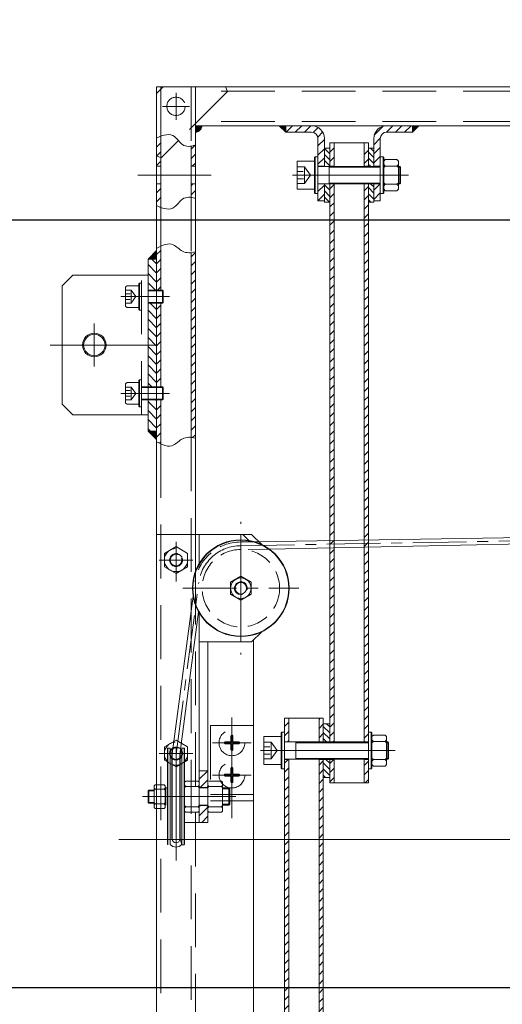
# Model space of a CAD drawing. Header units: centimetres. Extents: x -228435 to 46820, y -89367 to 152985.
# Tile 198 of 252: x 7123 to 7343, y 45321 to 45770. Entities that reach past the tile are written whole.
import ezdxf

# ---------------------------------------------------------------- set-up
doc = ezdxf.new("R2010")
doc.units = ezdxf.units.CM
doc.header["$LTSCALE"] = 50
doc.header["$PDMODE"] = 35
doc.header["$PDSIZE"] = 0.1
for name, pattern in [('CENTER', [2, 1.25, -0.25, 0.25, -0.25]), ('DASHED', [0.75, 0.5, -0.25]), ('Kondygnacja  -0_5$0$HIDDEN', [9.525, 6.35, -3.175]), ('Kondygnacja  -0_5$0$HIDDEN2', [4.7625, 3.175, -1.5875])]:
    doc.linetypes.add(name, pattern=pattern)
doc.layers.get('0').update_dxf_attribs({"color": 8})
doc.layers.get('DEFPOINTS').update_dxf_attribs({"color": 8})
for name, color, linetype, lineweight in [('Kondygnacja  -0_5$0$ARCH_INFO_WYMIARY', 8, 'Continuous', 9), ('kreskowanie', 8, 'Continuous', 13), ('osie', 8, 'CENTER', 13), ('przerwa', 8, 'DASHED', 13), ('RYSUNKOWE_NIEDRUK', 8, 'Continuous', 9), ('SYSTEMY AV', 8, 'Continuous', 13), ('wymiar', 8, 'Continuous', 13)]:
    doc.layers.add(name, color=color, linetype=linetype, lineweight=lineweight)
doc.layers.add('Kondygnacja  -0_5$0$ARCH_KONSTR_POWYŻEJ RZUTU', color=8, linetype='Kondygnacja  -0_5$0$HIDDEN')
doc.layers.add('Kondygnacja  -0_5$0$ARCH_KONSTR_POWYŻEJ RZUTU_IST', color=8, linetype='Kondygnacja  -0_5$0$HIDDEN2')
doc.styles.add('Kondygnacja  -0_5$0$Romans', font='Romans.shx', dxfattribs={"width": 0.7})
doc.dimstyles.new('Kondygnacja  -0_5$0$Wymiary 1-100', dxfattribs={"dimtxt": 12, "dimasz": 10, "dimexe": 5, "dimexo": 0, "dimgap": 4, "dimtad": 1, "dimrnd": 0.5, "dimzin": 12, "dimdsep": 46, "dimtxsty": 'Kondygnacja  -0_5$0$Romans', "dimblk": 'Kondygnacja  -0_5$0$_Oblique', "dimcen": 10, "dimdle": 10, "dimclrt": 55, "dimazin": 0, "dimtfac": 1, "dimtmove": 1, "dimatfit": 3, "dimfxl": 0, "dimtolj": 1, "dimtzin": 0, "dimarcsym": 0})
pattern_1 = [(45, (-65982.465, 26636.8553), (-2.12132034, 2.12132034), [])]
pattern_2 = [(135, (-65982.465, 26636.8553), (-1.41421356, -1.41421356), [])]

# ---------------------------------------------------------------- blocks, each defined once
blk = doc.blocks.new('Kondygnacja  -0_5$0$konstrukcja istniejąca -0.5')
at = {"layer": 'Kondygnacja  -0_5$0$ARCH_KONSTR_POWYŻEJ RZUTU_IST', "ltscale": 10}
blk.add_lwpolyline([(12338.004, 9067.895), (13382.004, 9067.895), (13382.004, 9032.895), (12338.004, 9032.895)], dxfattribs=at)
blk = doc.blocks.new('Kondygnacja  -0_5$0$_Oblique')
at = {"color": 0, "linetype": 'ByBlock', "lineweight": -2}
blk.add_line((-0.5, -0.5), (0.5, 0.5), dxfattribs=at)
blk = doc.blocks.new('*D212')
at = {"layer": 'DEFPOINTS', "color": 0}
for p in [(-30586.3, 81900), (-30681.11, 12489.5), (9064, 12489.5)]:
    blk.add_point(p, dxfattribs=at)
at = {"layer": 'Kondygnacja  -0_5$0$ARCH_INFO_WYMIARY', "color": 0, "lineweight": -2}
for p, q in [((-30681.11, 81910), (-30681.11, 12479.5)), ((-30673.11, 81900), (-30686.11, 81900)), ((-30673.11, 12489.5), (-30686.11, 12489.5))]:
    blk.add_line(p, q, dxfattribs=at)
at = {"layer": 'Kondygnacja  -0_5$0$ARCH_INFO_WYMIARY', "color": 0, "lineweight": -2, "xscale": 10, "yscale": 10, "zscale": 10}
for p, rotation in [((-30681.11, 81900), 90), ((-30681.11, 12489.5), 270)]:
    blk.add_blockref('Kondygnacja  -0_5$0$_Oblique', p, dxfattribs=dict(at, rotation=rotation))
at = {"layer": 'Kondygnacja  -0_5$0$ARCH_INFO_WYMIARY', "color": 55, "insert": (-30691.11, 47194.75), "char_height": 12, "attachment_point": 5, "rotation": 90, "style": 'Kondygnacja  -0_5$0$Romans'}
blk.add_mtext('\\A1;69410.5', dxfattribs=at)
blk = doc.blocks.new('A$C543B0F01')
for p, q in [((-280, -3), (-277, 0)), ((-247.12, -2.12), (-269.87, -24.87)), ((-247.12, -2.12), (-248, 0))]:
    blk.add_line(p, q)
blk.add_circle((-271, -9), 4.25)
at = {"layer": 'osie'}
for p, q in [((-271, -2.67), (-271, -15.33)), ((-264.67, -9), (-277.33, -9))]:
    blk.add_line(p, q, dxfattribs=at)
blk = doc.blocks.new('A$C6D6C0491')
for p, q in [((-1.28, 8.5), (-1.6, 8.17)), ((-1.6, 8.17), (-1.6, -8.17)), ((-1.28, 8.5), (0, 8.5)), ((-1.28, 8.5), (-1.28, -8.5)), ((0, 8.5), (0, -8.5)), ((-1.6, -8.17), (-1.28, -8.5)), ((-1.28, -8.5), (0, -8.5))]:
    blk.add_line(p, q)
blk = doc.blocks.new('A$C77F42905')
for p, q in [((0, 6.53), (0.7, 7.23)), ((0, -6.53), (0, 6.53)), ((0.7, 4.23), (0, 4.93)), ((0.7, 7.23), (6.12, 7.23)), ((6.12, 7.23), (6.82, 6.53)), ((6.12, 4.23), (6.82, 4.93)), ((6.82, -6.53), (6.82, 6.53)), ((0.7, 4.23), (0, 3.53)), ((6.12, 4.23), (0.7, 4.23)), ((6.12, 4.23), (6.82, 3.53)), ((0, -3.53), (0.7, -4.23)), ((0.7, -4.23), (0, -4.93)), ((6.12, -4.23), (0.7, -4.23)), ((6.12, -4.23), (6.82, -3.53)), ((6.12, -4.23), (6.82, -4.93)), ((0, -6.53), (0.7, -7.23)), ((0.7, -7.23), (6.12, -7.23)), ((6.12, -7.23), (6.82, -6.53))]:
    blk.add_line(p, q)
blk = doc.blocks.new('A$C0C852885')
for p, q in [((-61.3, 6.5), (-61.3, -6.5)), ((-61.3, 6.5), (-53.17, 6.5)), ((-53.17, 6.5), (-53.17, -6.5)), ((-51.57, 4), (-12.57, 4)), ((-46.41, 4), (-46.41, -4)), ((-4.15, 4), (-3.5, 4)), ((-3.5, 4), (-3.17, 3.67)), ((-3.5, 4), (-3.5, -4)), ((-3.17, 3.67), (-3.17, -3.67)), ((-51.57, -4), (-12.57, -4)), ((-4.15, -4), (-3.5, -4)), ((-3.17, -3.67), (-3.5, -4)), ((-61.3, -6.5), (-53.17, -6.5))]:
    blk.add_line(p, q)
at = {"layer": 'przerwa'}
for p, q in [((-61.3, 3.86), (-57.85, 3.86)), ((-61.3, 1.71), (-58.49, 1.71)), ((-57.85, 3.86), (-55.01, 0)), ((-57.85, 3.86), (-57.85, -3.86)), ((-57.85, -3.86), (-55.01, 0)), ((-61.3, -1.71), (-58.33, -1.71)), ((-61.3, -3.86), (-57.85, -3.86))]:
    blk.add_line(p, q, dxfattribs=at)
at = {"layer": 'wymiar'}
for p, q in [((-46.41, 3.67), (-12.57, 3.67)), ((-4.15, 3.67), (-3.17, 3.67)), ((-46.41, -3.67), (-12.57, -3.67)), ((-4.15, -3.67), (-3.17, -3.67))]:
    blk.add_line(p, q, dxfattribs=at)
for name, p in [('A$C6D6C0491', (-51.57, 0)), ('A$C77F42905', (-10.97, 0))]:
    blk.add_blockref(name, p)
at = {"xscale": -1}
blk.add_blockref('A$C6D6C0491', (-12.57, 0), dxfattribs=at)
blk = doc.blocks.new('A$C5BD82F8C')
for p, q in [((-9.72, 6.5), (-9.72, -6.5)), ((-9.72, 6.5), (-1.6, 6.5)), ((-1.6, 6.5), (-1.6, -6.5)), ((0, 4), (29, 4)), ((5.16, 4), (5.16, -4)), ((37.42, 4), (38.08, 4)), ((38.08, 4), (38.4, 3.67)), ((38.08, 4), (38.08, -4)), ((38.4, 3.67), (38.4, -3.67)), ((0, -4), (29, -4)), ((37.42, -4), (38.08, -4)), ((38.4, -3.67), (38.08, -4)), ((-9.72, -6.5), (-1.6, -6.5))]:
    blk.add_line(p, q)
at = {"layer": 'przerwa'}
for p, q in [((-9.72, 3.86), (-6.28, 3.86)), ((-9.72, 1.71), (-6.92, 1.71)), ((-6.28, 3.86), (-3.44, 0)), ((-6.28, 3.86), (-6.28, -3.86)), ((-6.28, -3.86), (-3.44, 0)), ((-9.72, -1.71), (-6.76, -1.71)), ((-9.72, -3.86), (-6.28, -3.86))]:
    blk.add_line(p, q, dxfattribs=at)
at = {"layer": 'wymiar'}
for p, q in [((5.16, 3.67), (29, 3.67)), ((37.42, 3.67), (38.4, 3.67)), ((5.16, -3.67), (29, -3.67)), ((37.42, -3.67), (38.4, -3.67))]:
    blk.add_line(p, q, dxfattribs=at)
for name, p in [('A$C6D6C0491', (0, 0)), ('A$C77F42905', (30.6, 0))]:
    blk.add_blockref(name, p)
at = {"xscale": -1}
blk.add_blockref('A$C6D6C0491', (29, 0), dxfattribs=at)
blk = doc.blocks.new('A$C45FE2F59')
h = blk.add_hatch()
h.set_pattern_fill('_USER', color=256, scale=0.1, angle=45, style=0, pattern_type=0)
h.set_pattern_definition([(45, (-67949.22685, 26153.96624), (-0.07071067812, 0.07071067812), [])])
h.paths.add_polyline_path([(-262, 682), (-262, 679, 0.414214), (-259, 682)])
h = blk.add_hatch()
h.set_pattern_fill('_USER', color=256, scale=0.1, angle=45, style=0, pattern_type=0)
h.set_pattern_definition([(45, (-70792.72069, 25632.46992), (-0.07071067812, 0.07071067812), [])])
h.paths.add_polyline_path([(-220, 682), (-223, 682), (-220, 679)])
h = blk.add_hatch()
h.set_pattern_fill('_USER', color=256, scale=0.1, angle=45, style=0, pattern_type=0)
h.set_pattern_definition([(135, (70411.72069, 25632.46992), (0.07071067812, 0.07071067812), [])])
h.paths.add_polyline_path([(-161, 682), (-158, 682), (-161, 679)])
h = blk.add_hatch()
h.set_pattern_fill('_USER', color=256, scale=0.1, angle=45, style=0, pattern_type=0)
h.set_pattern_definition([(135, (67949.22685, 26153.96624), (0.07071067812, 0.07071067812), [])])
h.paths.add_polyline_path([(-280, 624), (-280, 620), (-284, 620)])
h = blk.add_hatch()
h.set_pattern_fill('_USER', color=256, scale=0.1, angle=45, style=0, pattern_type=0)
h.set_pattern_definition([(225, (67949.22685, -24993.96624), (0.07071067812, -0.07071067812), [])])
h.paths.add_polyline_path([(-280, 536), (-280, 540), (-284, 540)])
at = {"layer": 'kreskowanie'}
h = blk.add_hatch(dxfattribs=at)
h.set_pattern_fill('_USER', color=256, scale=3, angle=225, style=0, pattern_type=0)
h.set_pattern_definition([(225, (66996.0865, -24031.6106), (2.12132034, -2.12132034), [])])
h.paths.add_polyline_path([(-205, 647), (-202, 647), (-202, 654.9), (-205, 654.9)])
h.paths.add_polyline_path([(-202, 676, 0.414214), (-208, 682), (-220, 682), (-220, 679), (-208, 679, -0.414214), (-205, 676), (-205, 663.1), (-202, 663.1)])
h = blk.add_hatch(dxfattribs=at)
h.set_pattern_fill('_USER', color=256, scale=3, angle=45, style=0, pattern_type=0)
h.set_pattern_definition(pattern_1)
h.paths.add_polyline_path([(-176, 654.9), (-179, 654.9), (-179, 647), (-176, 647)])
h.paths.add_polyline_path([(-179, 663.1), (-176, 663.1), (-176, 676, -0.414214), (-173, 679), (-161, 679), (-161, 682), (-173, 682, 0.414214), (-179, 676)])
h = blk.add_hatch(dxfattribs=at)
h.set_pattern_fill('_USER', color=256, scale=3, angle=45, style=0, pattern_type=0)
h.set_pattern_definition([(45, (-66539.752, 26153.9662), (-2.12132034, 2.12132034), [])])
edge = h.paths.add_edge_path()
edge.add_spline(control_points=[(-262, 672.99), (-262.69, 672.75), (-263.35, 672.57), (-264, 672.46)], knot_values=[5.688482, 5.688482, 5.688482, 5.688482, 7.714268, 7.714268, 7.714268, 7.714268], degree=3, periodic=0)
edge.add_line((-264, 672.46), (-264, 663.1))
edge.add_line((-264, 663.1), (-262, 663.1))
edge.add_line((-262, 663.1), (-262, 672.99))
edge = h.paths.add_edge_path()
edge.add_spline(control_points=[(-278, 677.13), (-278.65, 676.89), (-279.32, 676.59), (-280, 676.26)], knot_values=[24.6001, 24.6001, 24.6001, 24.6001, 26.538829, 26.538829, 26.538829, 26.538829], degree=3, periodic=0)
edge.add_line((-280, 676.26), (-280, 663.1))
edge.add_line((-280, 663.1), (-278, 663.1))
edge.add_line((-278, 663.1), (-278, 677.13))
edge = h.paths.add_edge_path()
edge.add_line((-278, 654.9), (-280, 654.9))
edge.add_line((-280, 654.9), (-280, 644.85))
edge.add_spline(control_points=[(-280, 644.85), (-279.32, 644.51), (-278.65, 644.22), (-278, 643.97)], knot_values=[24.6001, 24.6001, 24.6001, 24.6001, 26.538829, 26.538829, 26.538829, 26.538829], degree=3, periodic=0)
edge.add_line((-278, 643.97), (-278, 654.9))
edge = h.paths.add_edge_path()
edge.add_line((-262, 654.9), (-264, 654.9))
edge.add_line((-264, 654.9), (-264, 648.64))
edge.add_spline(control_points=[(-264, 648.64), (-263.35, 648.54), (-262.69, 648.36), (-262, 648.12)], knot_values=[5.688482, 5.688482, 5.688482, 5.688482, 7.714268, 7.714268, 7.714268, 7.714268], degree=3, periodic=0)
edge.add_line((-262, 648.12), (-262, 654.9))
h = blk.add_hatch(dxfattribs=at)
h.set_pattern_fill('_USER', color=256, scale=3, angle=45, style=0, pattern_type=0)
h.set_pattern_definition(pattern_1)
h.paths.add_polyline_path([(-202.5, 117.5), (-204.5, 117.5), (-204.5, 108.6), (-202.5, 108.6)])
h.paths.add_polyline_path([(-218.5, 117.5), (-220.5, 117.5), (-220.5, 108.6), (-218.5, 108.6)])
h.paths.add_polyline_path([(-202.5, 350), (-204.5, 350), (-204.5, 129.7), (-202.5, 129.7), (-202.5, 134.6)])
h.paths.add_polyline_path([(-218.5, 350), (-220.5, 350), (-220.5, 134.6), (-220.5, 129.7), (-218.5, 129.7)])
h.paths.add_polyline_path([(-202.5, 387.3), (-204.5, 387.3), (-204.5, 350), (-202.5, 350)])
h.paths.add_polyline_path([(-218.5, 387.3), (-220.5, 387.3), (-220.5, 350), (-218.5, 350)])
h.paths.add_polyline_path([(-202.5, 403.9), (-202.5, 406.4), (-204.5, 406.4), (-204.5, 395.5), (-202.5, 395.5)])
h.paths.add_polyline_path([(-218.5, 406.4), (-220.5, 406.4), (-220.5, 395.5), (-218.5, 395.5)])
h.paths.add_polyline_path([(-181.5, 387.3), (-183.5, 387.3), (-183.5, 376.4), (-181.5, 376.4)])
h.paths.add_polyline_path([(-197.5, 387.3), (-199.5, 387.3), (-199.5, 376.4), (-197.5, 376.4)])
h.paths.add_polyline_path([(-181.5, 654.9), (-183.5, 654.9), (-183.5, 395.5), (-181.5, 395.5)])
h.paths.add_polyline_path([(-197.5, 654.9), (-199.5, 654.9), (-199.5, 395.5), (-197.5, 395.5)])
h.paths.add_polyline_path([(-181.5, 672), (-183.5, 672), (-183.5, 663.1), (-181.5, 663.1)])
h.paths.add_polyline_path([(-197.5, 672), (-199.5, 672), (-199.5, 663.1), (-197.5, 663.1)])
h = blk.add_hatch(dxfattribs=at)
h.set_pattern_fill('_USER', color=256, scale=2, angle=135, style=0, pattern_type=0)
h.set_pattern_definition(pattern_2)
h.paths.add_polyline_path([(-199.5, 670), (-199.5, 671.5), (-202, 671.5), (-202, 663.1), (-199.5, 663.1)])
h = blk.add_hatch(dxfattribs=at)
h.set_pattern_fill('_USER', color=256, scale=2, angle=45, style=0, pattern_type=0)
h.set_pattern_definition([(135, (66539.7521, 25205.522), (1.41421356, 1.41421356), [])])
h.paths.add_polyline_path([(-181.5, 670), (-181.5, 671.5), (-179, 671.5), (-179, 663.1), (-181.5, 663.1)])
h = blk.add_hatch(dxfattribs=at)
h.set_pattern_fill('_USER', color=256, scale=2, angle=135, style=0, pattern_type=0)
h.set_pattern_definition(pattern_2)
h.paths.add_polyline_path([(-199.5, 653.5), (-199.5, 655), (-202, 655), (-202, 646.6), (-199.5, 646.6)])
h = blk.add_hatch(dxfattribs=at)
h.set_pattern_fill('_USER', color=256, scale=2, angle=45, style=0, pattern_type=0)
h.set_pattern_definition([(135, (66539.7521, 25189.022), (1.41421356, 1.41421356), [])])
h.paths.add_polyline_path([(-181.5, 653.5), (-181.5, 655), (-179, 655), (-179, 646.6), (-181.5, 646.6)])
h = blk.add_hatch(dxfattribs=at)
h.set_pattern_fill('_USER', color=256, scale=3, angle=45, style=0, pattern_type=0)
h.set_pattern_definition([(45, (-67949.227, 26153.9662), (-2.12132034, 2.12132034), [])])
edge = h.paths.add_edge_path()
edge.add_spline(control_points=[(-278, 626.04), (-278.66, 625.73), (-279.33, 625.36), (-280, 624.95)], knot_values=[3.563237, 3.563237, 3.563237, 3.563237, 5.623103, 5.623103, 5.623103, 5.623103], degree=3, periodic=0)
edge.add_line((-280, 624.95), (-280, 605.5))
edge.add_line((-280, 605.5), (-278, 605.5))
edge.add_line((-278, 605.5), (-278, 626.04))
h.paths.add_polyline_path([(-280, 560.5), (-278, 560.5), (-278, 599.5), (-280, 599.5)])
edge = h.paths.add_edge_path()
edge.add_line((-278, 554.5), (-280, 554.5))
edge.add_line((-280, 554.5), (-280, 535.05))
edge.add_spline(control_points=[(-280, 535.05), (-279.33, 534.64), (-278.66, 534.27), (-278, 533.96)], knot_values=[3.563237, 3.563237, 3.563237, 3.563237, 5.623103, 5.623103, 5.623103, 5.623103], degree=3, periodic=0)
edge.add_line((-278, 533.96), (-278, 554.5))
edge = h.paths.add_edge_path()
edge.add_spline(control_points=[(-262, 623.35), (-262.68, 623.16), (-263.35, 623.02), (-264, 622.95)], knot_values=[21.480294, 21.480294, 21.480294, 21.480294, 23.511433, 23.511433, 23.511433, 23.511433], degree=3, periodic=0)
edge.add_line((-264, 622.95), (-264, 537.05))
edge.add_spline(control_points=[(-264, 537.05), (-263.35, 536.98), (-262.68, 536.84), (-262, 536.65)], knot_values=[21.480294, 21.480294, 21.480294, 21.480294, 23.511433, 23.511433, 23.511433, 23.511433], degree=3, periodic=0)
edge.add_line((-262, 536.65), (-262, 623.35))
h = blk.add_hatch(dxfattribs=at)
h.set_pattern_fill('_USER', color=256, scale=3, angle=135, style=0, pattern_type=0)
h.set_pattern_definition([(135, (-67949.227, 26153.9662), (-2.12132034, -2.12132034), [])])
h.paths.add_polyline_path([(-284, 605.5), (-280, 605.5), (-280, 620), (-284, 620)])
h.paths.add_polyline_path([(-280, 599.5), (-284, 599.5), (-284, 560.5), (-280, 560.5)])
h.paths.add_polyline_path([(-280, 554.5), (-284, 554.5), (-284, 540), (-280, 540)])
h = blk.add_hatch(dxfattribs=at)
h.set_pattern_fill('_USER', color=256, scale=2, angle=45, style=0, pattern_type=0)
h.set_pattern_definition([(315, (-69820.5025, -24182.243), (-1.41421356, -1.41421356), [])])
h.paths.add_polyline_path([(-202.5, 387.3), (-199.5, 387.3), (-199.5, 378.9), (-202.5, 378.9)])
h.paths.add_polyline_path([(-199.5, 395.5), (-202.5, 395.5), (-202.5, 403.9), (-199.5, 403.9)])
h = blk.add_hatch(dxfattribs=at)
h.set_pattern_fill('_USER', color=256, scale=3, angle=225, style=0, pattern_type=0)
h.set_pattern_definition([(45, (-63556.9592, 26756.8047), (-2.12132034, 2.12132034), [])])
h.paths.add_polyline_path([(-256.18, 365.35), (-256.68, 365.85), (-259.68, 365.85), (-260.18, 365.36), (-260.18, 358), (-256.18, 358)])
h.paths.add_polyline_path([(-256.18, 382), (-260.18, 382), (-260.18, 374.64), (-259.68, 374.15), (-256.68, 374.15), (-256.18, 374.65)])
for p, q in [((0, 700), (-280, 700)), ((0, 700), (-280, 700)), ((-280, 700), (-280, 605.5)), ((-262, 700), (-262, 470)), ((0, 682), (-262, 682)), ((-220, 679), (-223, 682)), ((-220, 682), (-220, 679)), ((-208, 679), (-220, 679)), ((-173, 679), (-161, 679)), ((-161, 682), (-161, 679)), ((-161, 679), (-158, 682)), ((-278, 677.13), (-278, 643.97)), ((-205, 647), (-205, 676)), ((-202, 663), (-202, 676)), ((-199.5, 674), (-181.5, 674)), ((-199.5, 674), (-199.5, 663)), ((-197.5, 663), (-197.5, 674)), ((-183.5, 663), (-183.5, 674)), ((-181.5, 674), (-181.5, 663)), ((-179, 663), (-179, 676)), ((-176, 647), (-176, 676)), ((-264, 672.46), (-264, 648.64)), ((-202, 671.5), (-199.5, 671.5)), ((-179, 671.5), (-181.5, 671.5)), ((-280, 663.1), (-278, 663.1)), ((-264, 663.1), (-262, 663.1)), ((-202, 663.1), (-205, 663.1)), ((-205, 663), (-205, 655)), ((-199.5, 663.1), (-197.5, 663.1)), ((-181.5, 663.1), (-183.5, 663.1)), ((-179, 663.1), (-176, 663.1)), ((-176, 663), (-176, 655)), ((-280, 654.9), (-278, 654.9)), ((-264, 654.9), (-262, 654.9)), ((-202, 654.9), (-205, 654.9)), ((-202, 647), (-202, 655)), ((-199.5, 655), (-199.5, 395.4)), ((-197.5, 654.9), (-199.5, 654.9)), ((-197.5, 395.4), (-197.5, 655)), ((-183.5, 395.4), (-183.5, 655)), ((-183.5, 654.9), (-181.5, 654.9)), ((-181.5, 655), (-181.5, 391.4)), ((-179, 647), (-179, 655)), ((-179, 654.9), (-176, 654.9)), ((-202, 647), (-205, 647)), ((-202, 646.5), (-202, 647)), ((-202, 646.5), (-199.5, 646.5)), ((-179, 646.5), (-181.5, 646.5)), ((-179, 647), (-176, 647)), ((-179, 646.5), (-179, 647)), ((-284, 620), (-280, 624)), ((-278, 626.04), (-278, 605.5)), ((-264, 537.05), (-264, 622.95)), ((-280, 620), (-284, 620)), ((-284, 620), (-284, 540)), ((-324, 607.5), (-319, 612.5)), ((-324, 607.5), (-319, 612.5)), ((-284, 612.5), (-319, 612.5)), ((-284, 612.5), (-319, 612.5)), ((-284, 547.5), (-284, 612.5)), ((-324, 552.5), (-324, 607.5)), ((-324, 552.5), (-324, 607.5)), ((-277, 605.2), (-277.3, 605.5)), ((-277.3, 605.5), (-277.3, 599.5)), ((-277, 605.2), (-277, 599.8)), ((-280, 599.5), (-280, 560.5)), ((-278, 599.5), (-278, 560.5)), ((-277, 599.8), (-277.3, 599.5)), ((-277, 560.2), (-277.3, 560.5)), ((-277.3, 554.5), (-277.3, 560.5)), ((-277, 554.8), (-277, 560.2)), ((-280, 554.5), (-280, 350)), ((-278, 554.5), (-278, 533.96)), ((-277, 554.8), (-277.3, 554.5)), ((-324, 552.5), (-319, 547.5)), ((-324, 552.5), (-319, 547.5)), ((-284, 547.5), (-319, 547.5)), ((-284, 547.5), (-319, 547.5)), ((-280, 540), (-284, 540)), ((-284, 540), (-280, 536)), ((-255.31, 491.91), (-280, 491.91)), ((-280, 491.91), (-235.85, 491.91)), ((-255.31, 491.91), (-240, 491.91)), ((-240, 491.91), (-237.2, 489.11)), ((-231.15, 487.21), (-235.85, 491.91)), ((-272.75, 389.86), (-263.04, 463.16)), ((-269.25, 389.63), (-260.47, 455.89)), ((-260.18, 358), (-260.18, 455.38)), ((-235.85, 441.91), (-231.15, 446.61)), ((-260.18, 441.91), (-235.85, 441.91)), ((-256.18, 358), (-256.18, 441.91)), ((-235, 442.76), (-235, 132.6)), ((-202.5, 406.4), (-220.5, 406.4)), ((-220.5, 406.4), (-220.5, 395.4)), ((-218.5, 395.4), (-218.5, 406.4)), ((-204.5, 395.4), (-204.5, 406.4)), ((-202.5, 403.9), (-202.5, 406.4)), ((-202.5, 403.9), (-199.5, 403.9)), ((-202.5, 403.9), (-202.5, 395.4)), ((-199.5, 403.9), (-199.5, 395.4)), ((-220.5, 395.5), (-218.5, 395.5)), ((-220.5, 387.4), (-220.5, 395.4)), ((-204.5, 395.5), (-202.5, 395.5)), ((-202.5, 395.5), (-199.5, 395.5)), ((-199.5, 395.5), (-197.5, 395.5)), ((-181.5, 395.5), (-183.5, 395.5)), ((-181.5, 387.4), (-181.5, 395.4)), ((-275, 392.3), (-274.8, 392.5)), ((-275, 392.3), (-275, 370)), ((-274.8, 392.5), (-273.74, 392.5)), ((-274.8, 347.5), (-274.8, 392.5)), ((-272.93, 389.48), (-273.74, 392.5)), ((-273.74, 347.5), (-273.74, 392.5)), ((-272.93, 389.48), (-272.93, 350.52)), ((-272.75, 389.86), (-272.75, 350.25)), ((-269.25, 389.63), (-269.25, 350.25)), ((-269.07, 389.48), (-268.26, 392.5)), ((-269.07, 389.48), (-269.07, 350.52)), ((-268.26, 392.5), (-267.2, 392.5)), ((-268.26, 347.5), (-268.26, 392.5)), ((-267.2, 392.5), (-267, 392.3)), ((-267.2, 347.5), (-267.2, 392.5)), ((-267, 392.3), (-267, 347.7)), ((-181.5, 376.4), (-181.5, 391.4)), ((-220.5, 134.6), (-220.5, 387.4)), ((-220.5, 387.3), (-218.5, 387.3)), ((-218.5, 387.4), (-218.5, 129.6)), ((-204.5, 387.4), (-204.5, 129.6)), ((-204.5, 387.3), (-202.5, 387.3)), ((-202.5, 134.6), (-202.5, 387.4)), ((-202.5, 378.9), (-202.5, 387.4)), ((-202.5, 387.3), (-199.5, 387.3)), ((-199.5, 376.4), (-199.5, 387.4)), ((-199.5, 378.9), (-199.5, 387.3)), ((-199.5, 387.3), (-197.5, 387.3)), ((-197.5, 387.4), (-197.5, 376.4)), ((-183.5, 387.4), (-183.5, 376.4)), ((-181.5, 387.3), (-183.5, 387.3)), ((-256.18, 382), (-260.18, 382)), ((-281.21, 375.02), (-280.71, 375.52)), ((-280.71, 375.52), (-276.5, 375.52)), ((-276.5, 375.52), (-276, 375.02)), ((-266.5, 377.24), (-267, 376.74)), ((-266.5, 377.24), (-260.68, 377.24)), ((-260.68, 377.24), (-260.18, 376.74)), ((-255.68, 377.24), (-249.86, 377.24)), ((-249.86, 377.24), (-249.36, 376.74)), ((-249.36, 363.26), (-249.36, 376.74)), ((-202.5, 378.9), (-199.5, 378.9)), ((-181.5, 376.4), (-199.5, 376.4)), ((-284, 372.7), (-283.7, 373)), ((-284, 372.7), (-284, 367.3)), ((-281.21, 373), (-283.7, 373)), ((-283.7, 373), (-283.7, 367)), ((-281.21, 375.02), (-281.21, 364.98)), ((-281.21, 373.92), (-280.71, 373.42)), ((-281.21, 372.92), (-280.71, 373.42)), ((-276.5, 373.42), (-280.71, 373.42)), ((-276.5, 373.42), (-276, 373.92)), ((-276.5, 373.42), (-276, 372.92)), ((-276, 375.02), (-276, 364.98)), ((-276, 373.7), (-275.7, 374)), ((-275, 374), (-275.7, 374)), ((-275.7, 366), (-275.7, 374)), ((-266.5, 374.74), (-267, 375.25)), ((-266.5, 374.74), (-267, 374.24)), ((-260.68, 374.74), (-266.5, 374.74)), ((-260.68, 374.74), (-260.18, 375.25)), ((-260.68, 374.74), (-260.18, 374.24)), ((-260.18, 374.65), (-259.68, 374.15)), ((-256.18, 374), (-260.18, 374)), ((-259.68, 374.15), (-256.68, 374.15)), ((-259.68, 374.15), (-259.68, 374)), ((-256.18, 374.65), (-256.68, 374.15)), ((-256.68, 374.15), (-256.68, 374)), ((-255.68, 374.74), (-256.18, 375.25)), ((-255.68, 374.74), (-256.18, 374.24)), ((-249.86, 374.74), (-255.68, 374.74)), ((-249.86, 374.74), (-249.36, 375.25)), ((-249.86, 374.74), (-249.36, 374.24)), ((-246.4, 374), (-249.36, 374)), ((-246.4, 374), (-246.4, 366)), ((-246, 373.6), (-246.4, 374)), ((-246, 373.6), (-246, 366.4)), ((-284, 367.3), (-283.7, 367)), ((-281.21, 367), (-283.7, 367)), ((-281.21, 367.08), (-280.71, 366.58)), ((-281.21, 366.08), (-280.71, 366.58)), ((-276.5, 366.58), (-280.71, 366.58)), ((-276.5, 366.58), (-276, 367.08)), ((-276.5, 366.58), (-276, 366.08)), ((-275, 370), (-275, 347.7)), ((-246, 366.4), (-246.4, 366)), ((-281.21, 364.98), (-280.71, 364.48)), ((-280.71, 364.48), (-276.5, 364.48)), ((-276.5, 364.48), (-276, 364.98)), ((-275.7, 366), (-276, 366.3)), ((-266.5, 365.27), (-267, 365.78)), ((-266.5, 365.27), (-267, 364.77)), ((-266.51, 362.78), (-267, 363.26)), ((-266.51, 362.78), (-260.66, 362.78)), ((-260.68, 365.27), (-266.5, 365.27)), ((-260.68, 365.27), (-260.18, 365.78)), ((-260.68, 365.27), (-260.18, 364.77)), ((-260.66, 362.78), (-260.18, 363.26)), ((-256.18, 366), (-260.18, 366)), ((-260.18, 365.35), (-259.68, 365.85)), ((-259.68, 365.85), (-259.68, 366)), ((-259.68, 365.85), (-256.68, 365.85)), ((-256.68, 365.85), (-256.68, 366)), ((-256.18, 365.35), (-256.68, 365.85)), ((-255.68, 365.27), (-256.18, 365.78)), ((-255.68, 365.27), (-256.18, 364.77)), ((-255.69, 362.78), (-256.18, 363.26)), ((-255.69, 362.78), (-249.84, 362.78)), ((-249.86, 365.27), (-255.68, 365.27)), ((-249.86, 365.27), (-249.36, 365.78)), ((-249.86, 365.27), (-249.36, 364.77)), ((-249.84, 362.78), (-249.36, 363.26)), ((-246.4, 366), (-249.36, 366)), ((-260.18, 358), (-267, 358)), ((-256.18, 358), (-260.18, 358)), ((-280, 145.5), (-280, 350)), ((-269.07, 350.52), (-268.26, 347.5)), ((-268.26, 347.5), (-267.2, 347.5))]:
    blk.add_line(p, q)
at = {"ltscale": 0.5}
for p, q in [((-284, 605.5), (-277.3, 605.5)), ((-284, 599.5), (-277.3, 599.5)), ((-287, 560.5), (-277.3, 560.5)), ((-287, 554.5), (-277.3, 554.5))]:
    blk.add_line(p, q, dxfattribs=at)
at = {"ltscale": 0.4}
for p, q in [((-260.18, 478.44), (-260.18, 491.91)), ((-234.37, 488.45), (-34.13, 491.77)), ((-227.48, 485), (-33.92, 489.08))]:
    blk.add_line(p, q, dxfattribs=at)
for points in [[(-280, 700), (280, 700), (280, 0), (-280, 0)], [(-240.85, 461.38), (-245.64, 464.15), (-245.64, 469.67), (-240.85, 472.43), (-236.07, 469.67), (-236.07, 464.15)]]:
    blk.add_lwpolyline(points, close=True)
for centre, radius in [((-309, 580), 5.5), ((-309, 580), 5.5), ((-309, 580), 5), ((-309, 580), 5), ((-240.85, 466.91), 22.5), ((-240.85, 466.91), 22.3), ((-240.85, 466.91), 4.78), ((-240.85, 466.91), 2.7)]:
    blk.add_circle(centre, radius)
for centre, radius, start, end in [((-262, 682), 3, 270, 0), ((-208, 676), 6, 0, 90), ((-208, 676), 3, 0, 90), ((-173, 676), 6, 90, 180), ((-173, 676), 3, 90, 180), ((-271, 390), 2, 195, 208.955), ((-271, 390), 2, 331.045, 345), ((-271, 350.25), 1.75, 180, 0)]:
    blk.add_arc(centre, radius, start, end)
blk.add_arc((-271, 350), 3.5, 220.1554, 319.8446, dxfattribs=at)
at = {"layer": 'osie'}
for p, q in [((-288.7, 659), (-254.67, 659)), ((-162.9, 659), (-216.83, 659)), ((-309, 580), (-309, 590)), ((-309, 580), (-309, 590)), ((-280, 580), (-329.56, 580)), ((-280, 580), (-329.56, 580)), ((-309, 580), (-309, 570)), ((-309, 580), (-309, 570)), ((-271, 488.44), (-271, 470.05)), ((-263.16, 480), (-278.84, 480)), ((-245, 395), (-245, 406.84)), ((-245, 395), (-254, 395)), ((-245, 395), (-236, 395)), ((-245, 395), (-245, 386)), ((-263.16, 390), (-278.84, 390)), ((-271, 340.34), (-271, 393.18)), ((-169.13, 391.4), (-232.03, 391.4)), ((-245, 380), (-245, 389)), ((-245, 380), (-254, 380)), ((-245, 380), (-236, 380)), ((-245, 380), (-245, 359.93)), ((-243.23, 370), (-286.65, 370)), ((-243.23, 370), (-286.65, 370)), ((-243.23, 370), (-286.65, 370)), ((-243.23, 370), (-286.65, 370))]:
    blk.add_line(p, q, dxfattribs=at)
at = {"layer": 'osie', "ltscale": 0.5}
for p, q in [((-296.61, 602.5), (-274.03, 602.5)), ((-296.61, 557.5), (-274.03, 557.5))]:
    blk.add_line(p, q, dxfattribs=at)
at = {"layer": 'osie', "ltscale": 0.4}
for p, q in [((-240.85, 466.91), (-240.85, 497.8)), ((-240.85, 486.66), (-35.5, 490.3)), ((-271, 389.75), (-260.43, 469.5)), ((-267.82, 466.91), (-213.89, 466.91)), ((-240.85, 466.91), (-240.85, 436.01)), ((-271, 344.5), (-271, 355.5))]:
    blk.add_line(p, q, dxfattribs=at)
at = {"layer": 'osie', "ltscale": 7}
blk.add_line((0, 350), (-297.65, 350), dxfattribs=at)
at = {"layer": 'osie', "ltscale": 0.4}
blk.add_arc((-240.85, 466.91), 19.75, 90, 172.4528, dxfattribs=at)
at = {"layer": 'przerwa'}
for p, q in [((-278, 700), (-278, 677.13)), ((-264, 700), (-264, 672.46)), ((0, 698), (-262, 698)), ((0, 684), (-262, 684)), ((-269.87, 675.13), (-277.88, 667.12)), ((-280, 668), (-277.88, 667.12)), ((-264, 648.64), (-264, 622.95)), ((-278, 643.97), (-278, 626.04)), ((-287, 547.5), (-287, 612.5)), ((-294.56, 606.5), (-294.56, 598.5)), ((-294.56, 605.47), (-291.91, 605.47)), ((-293.56, 607.5), (-288.31, 607.5)), ((-291.91, 605.47), (-289.73, 602.5)), ((-291.91, 605.47), (-291.91, 599.53)), ((-287.99, 608.75), (-288.24, 608.5)), ((-288.24, 608.5), (-288.24, 596.5)), ((-287.99, 608.75), (-287, 608.75)), ((-287.99, 608.75), (-287.99, 596.25)), ((-294.56, 603.82), (-292.4, 603.82)), ((-294.56, 601.18), (-292.28, 601.18)), ((-291.91, 599.53), (-289.73, 602.5)), ((-294.56, 599.53), (-291.91, 599.53)), ((-293.56, 597.5), (-288.31, 597.5)), ((-288.24, 596.5), (-287.99, 596.25)), ((-287.99, 596.25), (-287, 596.25)), ((-288.24, 563.5), (-287.99, 563.75)), ((-288.24, 551.5), (-288.24, 563.5)), ((-287.99, 563.75), (-287, 563.75)), ((-287.99, 551.25), (-287.99, 563.75)), ((-294.56, 553.5), (-294.56, 561.5)), ((-294.56, 560.47), (-291.91, 560.47)), ((-294.56, 558.82), (-292.28, 558.82)), ((-293.56, 562.5), (-288.31, 562.5)), ((-291.91, 560.47), (-289.73, 557.5)), ((-291.91, 554.53), (-291.91, 560.47)), ((-294.56, 556.18), (-292.4, 556.18)), ((-294.56, 554.53), (-291.91, 554.53)), ((-291.91, 554.53), (-289.73, 557.5)), ((-293.56, 552.5), (-288.31, 552.5)), ((-287.99, 551.25), (-288.24, 551.5)), ((-287.99, 551.25), (-287, 551.25)), ((-264, 537.05), (-264, 350)), ((-278, 533.96), (-278, 350)), ((-262, 0), (-262, 470)), ((-255, 403), (-235, 403)), ((-255, 403), (-255, 368)), ((-245.45, 395.45), (-248.11, 395.45)), ((-245.45, 394.55), (-248.11, 394.55)), ((-245.45, 395.45), (-245.45, 398.11)), ((-245.45, 394.55), (-245.45, 391.89)), ((-244.55, 395.45), (-244.55, 398.11)), ((-244.55, 395.45), (-241.89, 395.45)), ((-244.55, 394.55), (-241.89, 394.55)), ((-244.55, 394.55), (-244.55, 391.89)), ((-245.45, 380.45), (-248.11, 380.45)), ((-245.45, 380.45), (-245.45, 383.11)), ((-244.55, 380.45), (-244.55, 383.11)), ((-244.55, 380.45), (-241.89, 380.45)), ((-245.45, 379.55), (-248.11, 379.55)), ((-245.45, 379.55), (-245.45, 376.89)), ((-244.55, 379.55), (-241.89, 379.55)), ((-244.55, 379.55), (-244.55, 376.89)), ((-255, 371), (-235, 371)), ((-255, 368), (-235, 368)), ((-278, 166.04), (-278, 350)), ((-264, 162.95), (-264, 350))]:
    blk.add_line(p, q, dxfattribs=at)
at = {"layer": 'przerwa', "ltscale": 0.4}
for p, q in [((-234.37, 488.45), (-240.86, 488.41)), ((-227.48, 485), (-240.98, 484.91))]:
    blk.add_line(p, q, dxfattribs=at)
at = {"layer": 'przerwa'}
for points in [[(-271, 486.23), (-276.4, 483.11), (-276.4, 476.88), (-271, 473.77), (-265.6, 476.88), (-265.6, 483.11)], [(-271, 396.23), (-276.4, 393.12), (-276.4, 386.88), (-271, 383.77), (-265.6, 386.88), (-265.6, 393.12)]]:
    blk.add_lwpolyline(points, close=True, dxfattribs=at)
for centre, radius in [((-271, 480), 5.4), ((-271, 480), 3), ((-245, 395), 6), ((-271, 390), 5.4), ((-271, 390), 3), ((-245, 380), 6)]:
    blk.add_circle(centre, radius, dxfattribs=at)
at = {"layer": 'przerwa', "ltscale": 0.4}
blk.add_circle((-240.85, 466.91), 18, dxfattribs=at)
at = {"layer": 'przerwa'}
for centre, radius, start, end in [((-293.56, 606.5), 1, 90, 180), ((-293.56, 598.5), 1, 180, 270), ((-293.56, 561.5), 1, 90, 180), ((-293.56, 553.5), 1, 180, 270), ((-271, 480), 2.7, 69.6481, 19.7655), ((-245, 398.11), 0.45, 0, 180), ((-248.11, 395), 0.45, 90, 270), ((-241.89, 395), 0.45, 270, 90), ((-271, 390), 2.7, 69.6481, 19.7655), ((-245, 391.89), 0.45, 180, 0), ((-248.11, 380), 0.45, 90, 270), ((-245, 383.11), 0.45, 0, 180), ((-241.89, 380), 0.45, 270, 90), ((-245, 376.89), 0.45, 180, 0)]:
    blk.add_arc(centre, radius, start, end, dxfattribs=at)
at = {"layer": 'przerwa', "ltscale": 0.4}
blk.add_arc((-240.85, 466.91), 21.5, 90.0163, 172.4528, dxfattribs=at)
at = {"layer": 'wymiar', "ltscale": 0.5}
for p, q in [((-284, 605.2), (-277, 605.2)), ((-284, 599.8), (-277, 599.8)), ((-287, 560.2), (-277, 560.2)), ((-287, 554.8), (-277, 554.8))]:
    blk.add_line(p, q, dxfattribs=at)
at = {"layer": 'wymiar'}
for p, q in [((-281.21, 372.7), (-284, 372.7)), ((-246, 373.6), (-249.36, 373.6)), ((-281.21, 367.3), (-284, 367.3)), ((-246, 366.4), (-249.36, 366.4))]:
    blk.add_line(p, q, dxfattribs=at)
blk.add_arc((-240.85, 466.91), 3, 344.4073, 285.9735, dxfattribs=at)
for points, knots in [([(-262, 672.99), (-264.24, 672.2), (-267.92, 671.92), (-272.2, 679.04), (-276.84, 677.81), (-280, 676.26)], [5.688482, 5.688482, 5.688482, 5.688482, 12.308285, 17.505218, 26.538829, 26.538829, 26.538829, 26.538829]), ([(-262, 648.12), (-264.24, 648.9), (-267.92, 649.18), (-272.2, 642.07), (-276.84, 643.29), (-280, 644.85)], [5.688482, 5.688482, 5.688482, 5.688482, 12.308285, 17.505218, 26.538829, 26.538829, 26.538829, 26.538829]), ([(-280, 624.95), (-277.26, 626.61), (-272.97, 628.28), (-267.81, 622.59), (-264.13, 622.76), (-262, 623.35)], [3.563237, 3.563237, 3.563237, 3.563237, 11.938407, 17.129194, 23.511433, 23.511433, 23.511433, 23.511433]), ([(-280, 535.05), (-277.26, 533.39), (-272.97, 531.72), (-267.81, 537.41), (-264.13, 537.24), (-262, 536.65)], [3.563237, 3.563237, 3.563237, 3.563237, 11.938407, 17.129194, 23.511433, 23.511433, 23.511433, 23.511433])]:
    blk.add_open_spline(points, degree=3, knots=knots, dxfattribs=at)
for name, p in [('A$C5BD82F8C', (-205, 659)), ('A$C0C852885', (-168.93, 391.4))]:
    blk.add_blockref(name, p)
at = {"layer": 'przerwa'}
blk.add_blockref('A$C543B0F01', (0, 700), dxfattribs=at)
blk = doc.blocks.new('A$C59BE0B33')
at = {"layer": 'SYSTEMY AV', "xscale": 0.09799999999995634, "yscale": 0.09799999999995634, "zscale": 0.098}
blk.add_blockref('A$C45FE2F59', (-600, 4005.357), dxfattribs=at)

msp = doc.modelspace()

# ---------------------------------------------------------------- block references
at = {"layer": 'Kondygnacja  -0_5$0$ARCH_KONSTR_POWYŻEJ RZUTU', "xscale": 10, "yscale": 10, "zscale": 10}
msp.add_blockref('Kondygnacja  -0_5$0$konstrukcja istniejąca -0.5', (-121140, -45000), dxfattribs=at)
at = {"layer": 'RYSUNKOWE_NIEDRUK', "lineweight": 13, "xscale": 10, "yscale": 10, "zscale": 10}
msp.add_blockref('A$C59BE0B33', (13460, 5000), dxfattribs=at)
msp.add_blockref('A$C59BE0B33', (13460, 5000), dxfattribs=at)

# ---------------------------------------------------------------- dimensions: what is measured, and where the dimension line sits
at = {"layer": 'Kondygnacja  -0_5$0$ARCH_INFO_WYMIARY'}
dim = msp.add_linear_dim(base=(-30681.114, 12489.5), p1=(-30586.301, 81900), p2=(9064, 12489.5), angle=90, dimstyle='Kondygnacja  -0_5$0$Wymiary 1-100', dxfattribs=at)
dim.commit()
dim.dimension.update_dxf_attribs({"geometry": '*D212', "text_midpoint": (-30691.114, 47194.75)})

doc.saveas('drawing.dxf')
